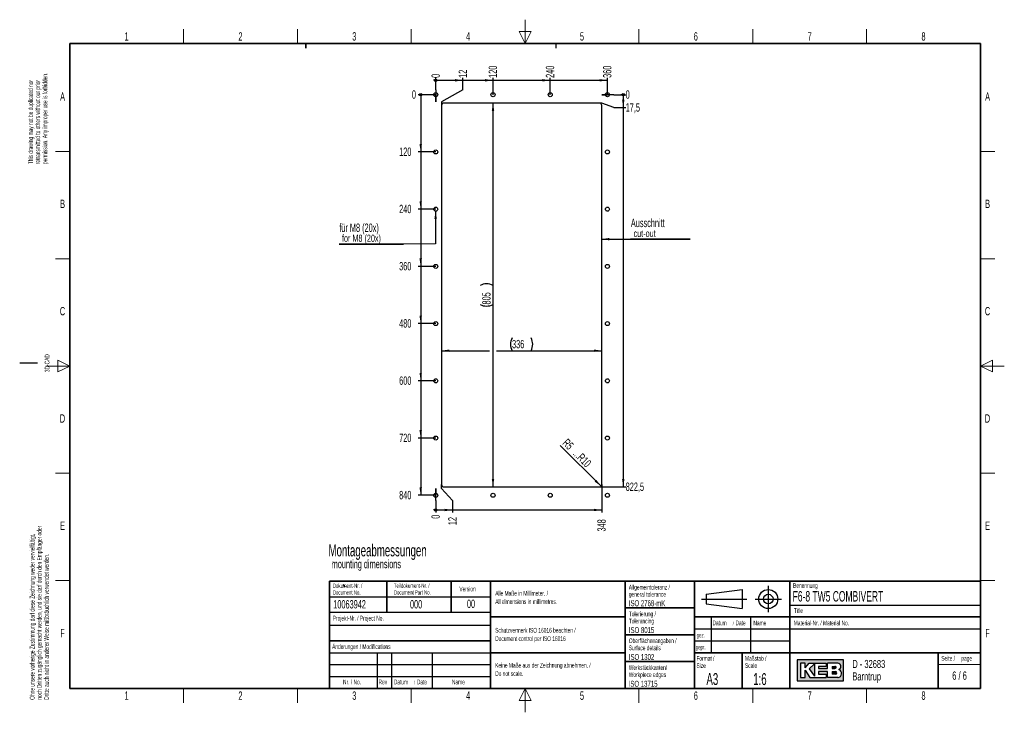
# Paper-space layout 'Blatt6' of a CAD drawing. Header units: millimetres. Extents: x 5 to 418, y 2 to 292.
import ezdxf

# ---------------------------------------------------------------- set-up
doc = ezdxf.new("R2010")
doc.units = ezdxf.units.MM
doc.layers.add('SLD-0', color=7, linetype='Continuous')
doc.styles.add('SLDTEXTSTYLE0', font='TXT', dxfattribs={"width": 0.605})
doc.styles.add('SLDTEXTSTYLE1', font='TXT', dxfattribs={"width": 0.563})
doc.dimstyles.new('SLDDIMSTYLE10', dxfattribs={"dimtxt": 3.5, "dimasz": 3.302, "dimexe": 0, "dimexo": 0.0625, "dimgap": 0.875, "dimtad": 1, "dimlfac": 5, "dimrnd": 1e-09, "dimzin": 12, "dimdsep": 46, "dimtxsty": 'SLDTEXTSTYLE0', "dimsah": 1, "dimcen": 0.09, "dimadec": 0, "dimazin": 3, "dimtfac": 1, "dimtofl": 0, "dimtmove": 0, "dimatfit": 3, "dimfxl": 1, "dimfrac": 2, "dimtolj": 1, "dimtzin": 12, "dimarcsym": 0})
doc.dimstyles.new('SLDDIMSTYLE11', dxfattribs={"dimtxt": 3.5, "dimasz": 3.302, "dimexe": 0, "dimexo": 0.0625, "dimgap": 0.875, "dimtad": 1, "dimlfac": 5, "dimrnd": 1e-09, "dimzin": 12, "dimdsep": 46, "dimtxsty": 'SLDTEXTSTYLE0', "dimsah": 1, "dimcen": 0, "dimadec": 0, "dimazin": 3, "dimtfac": 1, "dimtofl": 0, "dimtmove": 1, "dimatfit": 3, "dimfxl": 1, "dimfrac": 2, "dimtolj": 1, "dimtzin": 12, "dimarcsym": 0})
doc.dimstyles.new('SLDDIMSTYLE8', dxfattribs={"dimtxt": 3.5, "dimasz": 0.3386666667, "dimexe": 0, "dimexo": 0.0625, "dimgap": 0.875, "dimtad": 0, "dimtih": 1, "dimtoh": 1, "dimdec": 0, "dimlfac": 5, "dimrnd": 1e-09, "dimdsep": 46, "dimtxsty": 'SLDTEXTSTYLE0', "dimblk1": 'ORIGIN', "dimblk2": 'ORIGIN', "dimsah": 1, "dimcen": 0.09, "dimadec": 0, "dimazin": 2, "dimtfac": 1, "dimtofl": 0, "dimtmove": 0, "dimatfit": 3, "dimldrblk": 'ORIGIN', "dimfxl": 1, "dimfrac": 2, "dimtolj": 1, "dimtzin": 12, "dimarcsym": 0})
doc.dimstyles.new('SLDDIMSTYLE9', dxfattribs={"dimtxt": 3.5, "dimasz": 3.302, "dimexe": 0, "dimexo": 0.0625, "dimgap": 0.875, "dimtad": 0, "dimtih": 1, "dimtoh": 1, "dimlfac": 5, "dimrnd": 1e-09, "dimzin": 12, "dimdsep": 46, "dimtxsty": 'SLDTEXTSTYLE0', "dimsah": 1, "dimcen": 0.09, "dimadec": 0, "dimazin": 3, "dimtfac": 1, "dimtofl": 0, "dimtmove": 0, "dimatfit": 3, "dimfxl": 1, "dimfrac": 2, "dimtolj": 1, "dimtzin": 12, "dimarcsym": 0})

# ---------------------------------------------------------------- blocks, each defined once
blk = doc.blocks.new('SW_NOTE_0_4')
at = {"layer": 'SLD-0', "color": 0}
for p, q in [((-0.1048800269, -4.1025029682), (26.8723680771, -4.1025029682)), ((26.8723680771, -4.1025029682), (-0.1048800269, -4.1025029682)), ((-0.1048800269, -4.1025029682), (26.8723680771, -4.1025029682)), ((26.8723680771, -4.1025029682), (-0.1048800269, -4.1025029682)), ((-0.1048800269, -4.1025029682), (26.8723680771, -4.1025029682)), ((26.8723680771, -4.1025029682), (-0.1048800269, -4.1025029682))]:
    blk.add_line(p, q, dxfattribs=at)
at = {"layer": 'SLD-0', "color": 0, "attachment_point": 1, "style": 'SLDTEXTSTYLE0'}
for s, insert, char_height in [('für M8 (20x)', (0, 4.5117370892), 3.5), ('for M8 (20x)', (1.125, -0.1448692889), 3)]:
    blk.add_mtext(s, dxfattribs=dict(at, insert=insert, char_height=char_height))
blk = doc.blocks.new('SW_NOTE_0_5')
at = {"layer": 'SLD-0', "color": 0}
for p, q in [((-0.0927833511, -4.0651706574), (24.8259598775, -4.0651706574)), ((24.8259598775, -4.0651706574), (-0.0927833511, -4.0651706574)), ((-0.0927833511, -4.0651706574), (24.8259598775, -4.0651706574)), ((24.8259598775, -4.0651706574), (-0.0927833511, -4.0651706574)), ((-0.0927833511, -4.0651706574), (24.8259598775, -4.0651706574)), ((24.8259598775, -4.0651706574), (-0.0927833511, -4.0651706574))]:
    blk.add_line(p, q, dxfattribs=at)
at = {"layer": 'SLD-0', "color": 0, "attachment_point": 1, "style": 'SLDTEXTSTYLE0'}
for s, insert, char_height in [('Ausschnitt', (0, 4.5117370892), 3.5), ('cut-out', (1.125, -0.1448692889), 3)]:
    blk.add_mtext(s, dxfattribs=dict(at, insert=insert, char_height=char_height))
blk = doc.blocks.new('_Origin')
at = {"color": 0, "linetype": 'ByBlock', "lineweight": -2}
blk.add_line((0, 0), (-1, 0), dxfattribs=at)
blk.add_circle((0, 0), 0.5, dxfattribs=at)
blk = doc.blocks.new('_D_38')
at = {"layer": 'SLD-0'}
for p, q in [((179.5308127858, 263.097687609), (179.5308127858, 268.097687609)), ((179.5308127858, 263.097687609), (179.5308127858, 258.097687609)), ((179.5308127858, 258.097687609), (179.5308127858, 261.0400585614))]:
    blk.add_line(p, q, dxfattribs=at)
at = {"layer": 'SLD-0', "xscale": 1.016, "yscale": 1.016}
blk.add_blockref('_Origin', (179.5308127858, 267.081687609), dxfattribs=at)
at = {"layer": 'SLD-0', "insert": (177.704839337, 268.097687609), "char_height": 3.5, "attachment_point": 1, "rotation": 90, "style": 'SLDTEXTSTYLE0'}
blk.add_mtext('0', dxfattribs=at)
blk = doc.blocks.new('_D_39')
at = {"layer": 'SLD-0'}
for p, q in [((179.5308127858, 267.081687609), (190.9458412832, 267.081687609)), ((190.9458412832, 263.097687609), (190.9458412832, 268.097687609)), ((190.9458412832, 263.097687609), (181.9308127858, 258.097687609)), ((181.9308127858, 258.097687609), (181.9308127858, 256.5400585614))]:
    blk.add_line(p, q, dxfattribs=at)
blk.add_solid([(190.9458412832, 267.081687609), (187.6438412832, 267.589687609), (187.6438412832, 266.573687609)], dxfattribs=at)
at = {"layer": 'SLD-0', "insert": (189.1198678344, 268.097687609), "char_height": 3.5, "attachment_point": 1, "rotation": 90, "style": 'SLDTEXTSTYLE0'}
blk.add_mtext('12', dxfattribs=at)
blk = doc.blocks.new('_D_40')
at = {"layer": 'SLD-0'}
for p, q in [((190.9458412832, 267.081687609), (203.5308127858, 267.081687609)), ((203.5308127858, 261.0400585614), (203.5308127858, 268.097687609))]:
    blk.add_line(p, q, dxfattribs=at)
blk.add_solid([(203.5308127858, 267.081687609), (200.2288127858, 267.589687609), (200.2288127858, 266.573687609)], dxfattribs=at)
at = {"layer": 'SLD-0', "insert": (201.704839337, 268.097687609), "char_height": 3.5, "attachment_point": 1, "rotation": 90, "style": 'SLDTEXTSTYLE0'}
blk.add_mtext('120', dxfattribs=at)
blk = doc.blocks.new('_D_41')
at = {"layer": 'SLD-0'}
for p, q in [((203.5308127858, 267.081687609), (227.5308127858, 267.081687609)), ((227.5308127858, 261.0400585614), (227.5308127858, 268.097687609))]:
    blk.add_line(p, q, dxfattribs=at)
blk.add_solid([(227.5308127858, 267.081687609), (224.2288127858, 267.589687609), (224.2288127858, 266.573687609)], dxfattribs=at)
at = {"layer": 'SLD-0', "insert": (225.704839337, 268.097687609), "char_height": 3.5, "attachment_point": 1, "rotation": 90, "style": 'SLDTEXTSTYLE0'}
blk.add_mtext('240', dxfattribs=at)
blk = doc.blocks.new('_D_42')
at = {"layer": 'SLD-0'}
for p, q in [((227.5308127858, 267.081687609), (251.5308127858, 267.081687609)), ((251.5308127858, 261.0400585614), (251.5308127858, 268.097687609))]:
    blk.add_line(p, q, dxfattribs=at)
blk.add_solid([(251.5308127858, 267.081687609), (248.2288127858, 267.589687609), (248.2288127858, 266.573687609)], dxfattribs=at)
at = {"layer": 'SLD-0', "insert": (249.704839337, 268.097687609), "char_height": 3.5, "attachment_point": 1, "rotation": 90, "style": 'SLDTEXTSTYLE0'}
blk.add_mtext('360', dxfattribs=at)
blk = doc.blocks.new('_D_43')
at = {"layer": 'SLD-0'}
for p, q in [((254.189155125, 261.0400585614), (249.189155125, 261.0400585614)), ((249.189155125, 261.0400585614), (251.5308127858, 261.0400585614)), ((254.189155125, 261.0400585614), (259.189155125, 261.0400585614))]:
    blk.add_line(p, q, dxfattribs=at)
at = {"layer": 'SLD-0', "xscale": 1.016, "yscale": 1.016}
blk.add_blockref('_Origin', (258.173155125, 261.0400585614), dxfattribs=at)
at = {"layer": 'SLD-0', "insert": (259.189155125, 262.8660320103), "char_height": 3.5, "attachment_point": 1, "style": 'SLDTEXTSTYLE0'}
blk.add_mtext('0', dxfattribs=at)
blk = doc.blocks.new('_D_44')
at = {"layer": 'SLD-0'}
for p, q in [((258.173155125, 261.0400585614), (258.173155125, 255.6148155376)), ((249.189155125, 257.5400585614), (248.1308127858, 257.5400585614)), ((254.189155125, 255.6148155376), (249.189155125, 257.5400585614)), ((254.189155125, 255.6148155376), (259.189155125, 255.6148155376))]:
    blk.add_line(p, q, dxfattribs=at)
blk.add_solid([(258.173155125, 255.6148155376), (258.681155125, 258.9168155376), (257.665155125, 258.9168155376)], dxfattribs=at)
at = {"layer": 'SLD-0', "insert": (259.189155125, 257.4407889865), "char_height": 3.5, "attachment_point": 1, "style": 'SLDTEXTSTYLE0'}
blk.add_mtext('17,5', dxfattribs=at)
blk = doc.blocks.new('_D_45')
at = {"layer": 'SLD-0'}
for p, q in [((258.173155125, 255.6148155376), (258.173155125, 96.5400585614)), ((248.1308127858, 96.5400585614), (259.189155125, 96.5400585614))]:
    blk.add_line(p, q, dxfattribs=at)
blk.add_solid([(258.173155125, 96.5400585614), (258.681155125, 99.8420585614), (257.665155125, 99.8420585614)], dxfattribs=at)
at = {"layer": 'SLD-0', "insert": (259.189155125, 98.3660320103), "char_height": 3.5, "attachment_point": 1, "style": 'SLDTEXTSTYLE0'}
blk.add_mtext('822,5', dxfattribs=at)
blk = doc.blocks.new('_D_46')
at = {"layer": 'SLD-0'}
for p, q in [((179.5308127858, 90.8407625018), (179.5308127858, 95.8407625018)), ((179.5308127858, 95.8407625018), (179.5308127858, 93.0400585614)), ((179.5308127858, 90.8407625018), (179.5308127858, 85.8407625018))]:
    blk.add_line(p, q, dxfattribs=at)
at = {"layer": 'SLD-0', "xscale": 1.016, "yscale": 1.016}
blk.add_blockref('_Origin', (179.5308127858, 86.8567625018), dxfattribs=at)
at = {"layer": 'SLD-0', "insert": (177.704839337, 83.1671514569), "char_height": 3.5, "attachment_point": 1, "rotation": 90, "style": 'SLDTEXTSTYLE0'}
blk.add_mtext('0', dxfattribs=at)
blk = doc.blocks.new('_D_47')
at = {"layer": 'SLD-0'}
for p, q in [((181.9308127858, 95.8407625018), (181.9308127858, 97.5400585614)), ((186.5673158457, 90.8407625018), (181.9308127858, 95.8407625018)), ((179.5308127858, 86.8567625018), (186.5673158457, 86.8567625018)), ((186.5673158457, 90.8407625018), (186.5673158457, 85.8407625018))]:
    blk.add_line(p, q, dxfattribs=at)
blk.add_solid([(186.5673158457, 86.8567625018), (183.2653158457, 87.3647625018), (183.2653158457, 86.3487625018)], dxfattribs=at)
at = {"layer": 'SLD-0', "insert": (184.7413423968, 80.4935404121), "char_height": 3.5, "attachment_point": 1, "rotation": 90, "style": 'SLDTEXTSTYLE0'}
blk.add_mtext('12', dxfattribs=at)
blk = doc.blocks.new('_D_48')
at = {"layer": 'SLD-0'}
for p, q in [((249.1308127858, 97.5400585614), (249.1308127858, 85.8407625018)), ((186.5673158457, 86.8567625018), (249.1308127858, 86.8567625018))]:
    blk.add_line(p, q, dxfattribs=at)
blk.add_solid([(249.1308127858, 86.8567625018), (245.8288127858, 87.3647625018), (245.8288127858, 86.3487625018)], dxfattribs=at)
at = {"layer": 'SLD-0', "insert": (247.304839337, 77.8199293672), "char_height": 3.5, "attachment_point": 1, "rotation": 90, "style": 'SLDTEXTSTYLE0'}
blk.add_mtext('348', dxfattribs=at)
blk = doc.blocks.new('_D_49')
at = {"layer": 'SLD-0'}
blk.add_line((179.5308127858, 261.0400585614), (172.1893290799, 261.0400585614), dxfattribs=at)
at = {"layer": 'SLD-0', "xscale": 1.016, "yscale": 1.016}
blk.add_blockref('_Origin', (173.2053290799, 261.0400585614), dxfattribs=at)
at = {"layer": 'SLD-0', "insert": (169.515718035, 262.8660320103), "char_height": 3.5, "attachment_point": 1, "style": 'SLDTEXTSTYLE0'}
blk.add_mtext('0', dxfattribs=at)
blk = doc.blocks.new('_D_50')
at = {"layer": 'SLD-0'}
for p, q in [((173.2053290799, 261.0400585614), (173.2053290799, 237.0400585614)), ((179.5308127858, 237.0400585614), (172.1893290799, 237.0400585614))]:
    blk.add_line(p, q, dxfattribs=at)
blk.add_solid([(173.2053290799, 237.0400585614), (173.7133290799, 240.3420585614), (172.6973290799, 240.3420585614)], dxfattribs=at)
at = {"layer": 'SLD-0', "insert": (164.1684959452, 238.8660320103), "char_height": 3.5, "attachment_point": 1, "style": 'SLDTEXTSTYLE0'}
blk.add_mtext('120', dxfattribs=at)
blk = doc.blocks.new('_D_51')
at = {"layer": 'SLD-0'}
for p, q in [((173.2053290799, 237.0400585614), (173.2053290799, 213.0400585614)), ((179.5308127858, 213.0400585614), (172.1893290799, 213.0400585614))]:
    blk.add_line(p, q, dxfattribs=at)
blk.add_solid([(173.2053290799, 213.0400585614), (173.7133290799, 216.3420585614), (172.6973290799, 216.3420585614)], dxfattribs=at)
at = {"layer": 'SLD-0', "insert": (164.1684959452, 214.8660320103), "char_height": 3.5, "attachment_point": 1, "style": 'SLDTEXTSTYLE0'}
blk.add_mtext('240', dxfattribs=at)
blk = doc.blocks.new('_D_52')
at = {"layer": 'SLD-0'}
for p, q in [((173.2053290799, 213.0400585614), (173.2053290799, 189.0400585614)), ((179.5308127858, 189.0400585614), (172.1893290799, 189.0400585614))]:
    blk.add_line(p, q, dxfattribs=at)
blk.add_solid([(173.2053290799, 189.0400585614), (173.7133290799, 192.3420585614), (172.6973290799, 192.3420585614)], dxfattribs=at)
at = {"layer": 'SLD-0', "insert": (164.1684959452, 190.8660320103), "char_height": 3.5, "attachment_point": 1, "style": 'SLDTEXTSTYLE0'}
blk.add_mtext('360', dxfattribs=at)
blk = doc.blocks.new('_D_53')
at = {"layer": 'SLD-0'}
for p, q in [((173.2053290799, 189.0400585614), (173.2053290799, 165.0400585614)), ((179.5308127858, 165.0400585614), (172.1893290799, 165.0400585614))]:
    blk.add_line(p, q, dxfattribs=at)
blk.add_solid([(173.2053290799, 165.0400585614), (173.7133290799, 168.3420585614), (172.6973290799, 168.3420585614)], dxfattribs=at)
at = {"layer": 'SLD-0', "insert": (164.1684959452, 166.8660320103), "char_height": 3.5, "attachment_point": 1, "style": 'SLDTEXTSTYLE0'}
blk.add_mtext('480', dxfattribs=at)
blk = doc.blocks.new('_D_54')
at = {"layer": 'SLD-0'}
for p, q in [((173.2053290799, 165.0400585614), (173.2053290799, 141.0400585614)), ((179.5308127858, 141.0400585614), (172.1893290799, 141.0400585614))]:
    blk.add_line(p, q, dxfattribs=at)
blk.add_solid([(173.2053290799, 141.0400585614), (173.7133290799, 144.3420585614), (172.6973290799, 144.3420585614)], dxfattribs=at)
at = {"layer": 'SLD-0', "insert": (164.1684959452, 142.8660320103), "char_height": 3.5, "attachment_point": 1, "style": 'SLDTEXTSTYLE0'}
blk.add_mtext('600', dxfattribs=at)
blk = doc.blocks.new('_D_55')
at = {"layer": 'SLD-0'}
for p, q in [((173.2053290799, 141.0400585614), (173.2053290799, 117.0400585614)), ((179.5308127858, 117.0400585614), (172.1893290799, 117.0400585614))]:
    blk.add_line(p, q, dxfattribs=at)
blk.add_solid([(173.2053290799, 117.0400585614), (173.7133290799, 120.3420585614), (172.6973290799, 120.3420585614)], dxfattribs=at)
at = {"layer": 'SLD-0', "insert": (164.1684959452, 118.8660320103), "char_height": 3.5, "attachment_point": 1, "style": 'SLDTEXTSTYLE0'}
blk.add_mtext('720', dxfattribs=at)
blk = doc.blocks.new('_D_56')
at = {"layer": 'SLD-0'}
for p, q in [((173.2053290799, 117.0400585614), (173.2053290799, 93.0400585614)), ((179.5308127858, 93.0400585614), (172.1893290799, 93.0400585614))]:
    blk.add_line(p, q, dxfattribs=at)
blk.add_solid([(173.2053290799, 93.0400585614), (173.7133290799, 96.3420585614), (172.6973290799, 96.3420585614)], dxfattribs=at)
at = {"layer": 'SLD-0', "insert": (164.1684959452, 94.8660320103), "char_height": 3.5, "attachment_point": 1, "style": 'SLDTEXTSTYLE0'}
blk.add_mtext('840', dxfattribs=at)
blk = doc.blocks.new('_D_57')
at = {"layer": 'SLD-0'}
for p, q in [((181.9308127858, 153.6653342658), (202.0308127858, 153.6653342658)), ((205.0308127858, 153.6653342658), (249.1308127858, 153.6653342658))]:
    blk.add_line(p, q, dxfattribs=at)
for centre, radius, start, end in [((216.8919238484, 156.3510981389), 6.00555059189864, 153.4349488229, 206.5650511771), ((214.1697014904, 156.3510981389), 6.005550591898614, 333.4349488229, 26.5650511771)]:
    blk.add_arc(centre, radius, start, end, dxfattribs=at)
for points in [[(181.9308127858, 153.6653342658), (185.2328127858, 153.1573342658), (185.2328127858, 154.1733342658)], [(249.1308127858, 153.6653342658), (245.8288127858, 154.1733342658), (245.8288127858, 153.1573342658)]]:
    blk.add_solid(points, dxfattribs=at)
at = {"layer": 'SLD-0', "insert": (211.5203961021, 158.1770715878), "char_height": 3.5, "attachment_point": 1, "style": 'SLDTEXTSTYLE0'}
blk.add_mtext('336', dxfattribs=at)
blk = doc.blocks.new('_D_58')
at = {"layer": 'SLD-0'}
blk.add_line((203.5308127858, 96.5400585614), (203.5308127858, 257.5400585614), dxfattribs=at)
for centre, start, end in [((200.8450489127, 175.678947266), 63.4349488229, 116.5650511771), ((200.8450489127, 178.401169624), 243.4349488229, 296.5650511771)]:
    blk.add_arc(centre, 6.005550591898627, start, end, dxfattribs=at)
for points in [[(203.5308127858, 257.5400585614), (203.0228127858, 254.2380585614), (204.0388127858, 254.2380585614)], [(203.5308127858, 96.5400585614), (204.0388127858, 99.8420585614), (203.0228127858, 99.8420585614)]]:
    blk.add_solid(points, dxfattribs=at)
at = {"layer": 'SLD-0', "insert": (199.0190754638, 173.0296418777), "char_height": 3.5, "attachment_point": 1, "rotation": 90, "style": 'SLDTEXTSTYLE0'}
blk.add_mtext('805', dxfattribs=at)
blk = doc.blocks.new('_D_59')
at = {"layer": 'SLD-0'}
blk.add_line((248.837919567, 96.8329517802), (231.7088708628, 113.8934171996), dxfattribs=at)
blk.add_solid([(248.837919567, 96.8329517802), (246.8568629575, 99.5230600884), (246.1398850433, 98.803199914)], dxfattribs=at)
at = {"layer": 'SLD-0', "char_height": 3.5, "attachment_point": 1, "rotation": 314.9999999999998, "style": 'SLDTEXTSTYLE0'}
for s, insert in [('R5', (234.8991509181, 117.0836972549)), ('...R10', (239.2439292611, 112.7389189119))]:
    blk.add_mtext(s, dxfattribs=dict(at, insert=insert))

psp = doc.layouts.new('Blatt6')

# ---------------------------------------------------------------- hatches: boundary and pattern name
at = {"linetype": 'Continuous'}
h = psp.add_hatch(color=7, dxfattribs=at)
h.paths.add_polyline_path([(331.1423676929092, 15.18257760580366), (350.5207896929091, 15.18257760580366), (350.5207896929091, 24.04128480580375), (331.1423676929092, 24.04128480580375)], flags=0)
edge = h.paths.add_edge_path(flags=0)
edge.add_arc((347.9991875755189, 18.26988521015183), 1.720915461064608, -81.72003226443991, 70.17096003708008, ccw=False)
edge.add_line((348.2470169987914, 16.56690822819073), (348.2293995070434, 16.56675060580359))
edge.add_line((348.2293995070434, 16.56675060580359), (343.8767592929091, 16.56675060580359))
edge.add_line((343.8767592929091, 16.56675060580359), (343.8767592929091, 19.05826200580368))
edge.add_line((343.8767592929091, 19.05826200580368), (340.0010748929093, 19.05826200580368))
edge.add_line((340.0010748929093, 19.05826200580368), (340.0010748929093, 17.95092360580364))
edge.add_line((340.0010748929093, 17.95092360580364), (343.3230900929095, 17.95092360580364))
edge.add_line((343.3230900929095, 17.95092360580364), (343.3230900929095, 16.56675060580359))
edge.add_line((343.3230900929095, 16.56675060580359), (336.4022250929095, 16.56675060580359))
edge.add_line((336.4022250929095, 16.56675060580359), (334.4643828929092, 19.61193120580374))
edge.add_line((334.4643828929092, 19.61193120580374), (334.4643828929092, 16.56675060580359))
edge.add_line((334.4643828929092, 16.56675060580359), (332.5265406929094, 16.56675060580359))
edge.add_line((332.5265406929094, 16.56675060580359), (332.5265406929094, 22.65711180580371))
edge.add_line((332.5265406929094, 22.65711180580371), (334.4643828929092, 22.65711180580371))
edge.add_line((334.4643828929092, 22.65711180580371), (334.4643828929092, 20.71926960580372))
edge.add_line((334.4643828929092, 20.71926960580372), (336.1253904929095, 22.65711180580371))
edge.add_line((336.1253904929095, 22.65711180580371), (343.3230900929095, 22.65711180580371))
edge.add_line((343.3230900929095, 22.65711180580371), (343.3230900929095, 21.27293880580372))
edge.add_line((343.3230900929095, 21.27293880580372), (340.0010748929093, 21.27293880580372))
edge.add_line((340.0010748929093, 21.27293880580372), (340.0010748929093, 20.44243500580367))
edge.add_line((340.0010748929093, 20.44243500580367), (343.8767592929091, 20.44243500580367))
edge.add_line((343.8767592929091, 20.44243500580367), (343.8767592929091, 22.65711180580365))
edge.add_line((343.8767592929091, 22.65711180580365), (348.1497422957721, 22.65711180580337))
edge.add_line((348.1497422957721, 22.65711180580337), (348.151741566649, 22.65711180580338))
edge.add_line((348.151741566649, 22.65711180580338), (348.1521661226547, 22.65713246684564))
edge.add_arc((347.9523797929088, 21.20834406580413), 1.462498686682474, -64.4589412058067, 82.1484933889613, ccw=False)
psp.add_hatch(color=7, dxfattribs=at).paths.add_polyline_path([(338.3400672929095, 17.12041980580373), (338.3400672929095, 22.38027720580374), (336.1253904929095, 20.16560040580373)], flags=0)
h = psp.add_hatch(color=7, dxfattribs=at)
edge = h.paths.add_edge_path(flags=0)
edge.add_line((345.8146014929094, 20.44243500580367), (346.974194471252, 20.44243500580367))
edge.add_arc((347.0534490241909, 20.85768690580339), 0.4227474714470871, 259.1945394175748, 460.8054605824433)
edge.add_line((346.9741944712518, 21.27293880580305), (345.8146014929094, 21.27293880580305))
edge.add_line((345.8146014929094, 21.27293880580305), (345.8146014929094, 20.44243500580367))
h = psp.add_hatch(color=7, dxfattribs=at)
edge = h.paths.add_edge_path(flags=0)
edge.add_line((345.8146014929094, 17.95092360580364), (347.1991847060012, 17.95092360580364))
edge.add_arc((347.1991847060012, 18.50459280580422), 0.5536692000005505, 270.0000000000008, 450.0000000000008)
edge.add_line((347.1991847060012, 19.05826200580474), (347.1703327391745, 19.05826200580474))
edge.add_line((347.1703327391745, 19.05826200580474), (345.8146014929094, 19.05826200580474))
edge.add_line((345.8146014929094, 19.05826200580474), (345.8146014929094, 17.95092360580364))

# ---------------------------------------------------------------- linework, layer by layer
at = {"color": 7, "linetype": 'Continuous', "lineweight": 25}
for p, q in [((181.9308127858, 256.5400585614), (181.9308127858, 97.5400585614)), ((248.1308127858, 257.5400585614), (182.9308127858, 257.5400585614)), ((249.1308127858, 97.5400585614), (249.1308127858, 256.5400585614)), ((182.9308127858, 96.5400585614), (248.1308127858, 96.5400585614)), ((140.5308127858, 55.5400585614), (141.5308127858, 54.5400585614))]:
    psp.add_line(p, q, dxfattribs=at)
for centre, radius in [((179.5308127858, 261.0400585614), 0.8499999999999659), ((203.5308127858, 261.0400585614), 0.8499999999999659), ((227.5308127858, 261.0400585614), 0.8500000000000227), ((251.5308127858, 261.0400585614), 0.8500000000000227), ((179.5308127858, 237.0400585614), 0.8500000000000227), ((251.5308127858, 237.0400585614), 0.8499999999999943), ((179.5308127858, 213.0400585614), 0.8499999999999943), ((251.5308127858, 213.0400585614), 0.8500000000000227), ((179.5308127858, 189.0400585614), 0.8499999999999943), ((251.5308127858, 189.0400585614), 0.8499999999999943), ((179.5308127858, 165.0400585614), 0.8500000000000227), ((251.5308127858, 165.0400585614), 0.8500000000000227), ((179.5308127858, 141.0400585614), 0.8499999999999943), ((251.5308127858, 141.0400585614), 0.8499999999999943), ((179.5308127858, 117.0400585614), 0.8500000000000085), ((251.5308127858, 117.0400585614), 0.8500000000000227), ((179.5308127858, 93.0400585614), 0.8500000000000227), ((203.5308127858, 93.0400585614), 0.8500000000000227), ((227.5308127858, 93.0400585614), 0.8500000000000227), ((251.5308127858, 93.0400585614), 0.8500000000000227)]:
    psp.add_circle(centre, radius, dxfattribs=at)
for centre, radius, start, end in [((182.9308127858, 256.5400585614), 1, 90, 180), ((248.1308127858, 256.5400585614), 1, 0, 90), ((182.9308127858, 97.5400585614), 1.000000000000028, 180, 270), ((248.1308127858, 97.5400585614), 1.000000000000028, 270, 0)]:
    psp.add_arc(centre, radius, start, end, dxfattribs=at)
at = {"layer": 'SLD-0', "color": 7, "linetype": 'Continuous', "lineweight": 18}
for p, q in [((217, 292.5), (217, 282.5)), ((219.5, 287.5), (214.5, 287.5)), ((214.5, 287.5), (217, 282.5)), ((217, 282.5), (219.5, 287.5)), ((26, 147.25), (21, 149.75)), ((21, 149.75), (21, 144.75)), ((413, 149.75), (408, 147.25)), ((413, 144.75), (413, 149.75)), ((16, 147.25), (26, 147.25)), ((21, 144.75), (26, 147.25)), ((418, 147.25), (408, 147.25)), ((408, 147.25), (413, 144.75)), ((390.2572074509, 22), (408, 22)), ((217, 12), (214.5, 7)), ((217, 2), (217, 12)), ((219.5, 7), (217, 12)), ((214.5, 7), (219.5, 7))]:
    psp.add_line(p, q, dxfattribs=at)
at = {"layer": 'SLD-0', "color": 7, "lineweight": 18}
for p, q in [((73.75, 282.5), (73.75, 288.5)), ((121.5, 282.5), (121.5, 288.5)), ((169.25, 282.5), (169.25, 288.5)), ((264.75, 282.5), (264.75, 288.5)), ((312.5, 282.5), (312.5, 288.5)), ((360.25, 282.5), (360.25, 288.5)), ((20, 237.25), (26, 237.25)), ((408, 237.25), (414, 237.25)), ((20, 192.25), (26, 192.25)), ((408, 192.25), (414, 192.25)), ((20, 102.25), (26, 102.25)), ((408, 102.25), (414, 102.25)), ((20, 57.25), (26, 57.25)), ((408, 57.25), (414, 57.25)), ((73.75, 6), (73.75, 12)), ((121.5, 6), (121.5, 12)), ((169.25, 6), (169.25, 12)), ((264.75, 6), (264.75, 12)), ((312.5, 6), (312.5, 12)), ((360.25, 6), (360.25, 12))]:
    psp.add_line(p, q, dxfattribs=at)
at = {"layer": 'SLD-0', "color": 7, "lineweight": 35}
for p, q in [((408, 282.5), (26, 282.5)), ((26, 282.5), (26, 12)), ((408, 12), (408, 282.5)), ((135, 57), (408, 57)), ((135, 57), (135, 12)), ((159, 57), (159, 44)), ((186, 57), (186, 44)), ((202.5, 57), (202.5, 12)), ((259, 57), (259, 12)), ((288, 57), (288, 12)), ((328, 57.0000000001), (328, 12)), ((408, 57), (408, 12)), ((259, 45.75), (288, 45.75)), ((202.5, 42), (259, 42)), ((408, 42), (288, 42)), ((259, 34.5), (288, 34.5)), ((135, 32), (202.5, 32)), ((202.5, 27), (259, 27)), ((288, 27), (408, 27)), ((308, 27), (308, 12)), ((259, 23.25), (288, 23.25)), ((26, 12), (408, 12)), ((135, 12), (408, 12))]:
    psp.add_line(p, q, dxfattribs=at)
at = {"layer": 'SLD-0', "color": 7}
for p, q in [((125, 280.5), (125, 282.5)), ((125, 282.5), (125, 280.5)), ((230, 280.5), (230, 282.5)), ((230, 280.5), (230, 282.5)), ((179.4576245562, 212.2434134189), (179.4576245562, 198.4719393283)), ((179.4576245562, 198.4719393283), (165.9263271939, 198.374864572)), ((249.0308127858, 200.44842201), (261.2676056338, 200.4333694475)), ((12.5, 148.5), (5, 148.5)), ((319, 55), (319, 44)), ((135, 50.5), (202.5, 50.5)), ((293, 51.5), (308, 53.5)), ((293, 51.5), (293, 47.5)), ((308, 53.5), (308, 45.5)), ((291, 49.5), (310, 49.5)), ((293, 47.5), (308, 45.5)), ((313.5, 49.5), (324.5, 49.5)), ((328, 47.0000000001), (408, 47.0000000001)), ((295, 42), (295, 27)), ((311.5, 42), (311.5, 27)), ((135, 38.5), (202.5, 38.5)), ((288, 37), (408, 37)), ((288, 32), (328, 32)), ((135, 27), (202.5, 27)), ((155, 27), (155, 12)), ((161, 27), (161, 12)), ((178, 27), (178, 12)), ((135, 22), (202.5, 22)), ((348.1497422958, 22.6571118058), (348.1517415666, 22.6571118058)), ((348.1517415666, 22.6571118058), (348.1521661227, 22.6571324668)), ((135, 17), (202.5, 17)), ((348.229399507, 16.5667506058), (348.2470169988, 16.5669082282))]:
    psp.add_line(p, q, dxfattribs=at)
at = {"layer": 'SLD-0', "color": 7, "lineweight": 25}
psp.add_line((135, 44), (202.5, 44), dxfattribs=at)
at = {"layer": 'SLD-0', "color": 7, "linetype": 'Continuous', "lineweight": 35}
psp.add_line((390.2572074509, 27), (390.2572074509, 12), dxfattribs=at)
at = {"layer": 'SLD-0', "color": 7, "linetype": 'Continuous'}
for p, q in [((350.5207896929, 24.0412848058), (331.1423676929, 24.0412848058)), ((331.1423676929, 24.0412848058), (331.1423676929, 15.1825776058)), ((334.4643828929, 22.6571118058), (332.5265406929, 22.6571118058)), ((332.5265406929, 22.6571118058), (332.5265406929, 16.5667506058)), ((334.4643828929, 20.7192696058), (336.1253904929, 22.6571118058)), ((334.4643828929, 20.7192696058), (334.4643828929, 22.6571118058)), ((336.1253904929, 22.6571118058), (343.3230900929, 22.6571118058)), ((338.3400672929, 22.3802772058), (336.1253904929, 20.1656004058)), ((338.3400672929, 22.3802772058), (338.3400672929, 17.1204198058)), ((340.0010748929, 21.2729388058), (340.0010748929, 20.4424350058)), ((343.3230900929, 21.2729388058), (340.0010748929, 21.2729388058)), ((343.3230900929, 22.6571118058), (343.3230900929, 21.2729388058)), ((348.1497422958, 22.6571118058), (343.8767592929, 22.6571118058)), ((343.8767592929, 20.4424350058), (343.8767592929, 22.6571118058)), ((345.8146014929, 21.2729388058), (346.9741944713, 21.2729388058)), ((345.8146014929, 21.2729388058), (345.8146014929, 20.4424350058)), ((348.1497422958, 22.6571118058), (348.1517415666, 22.6571118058)), ((348.1517415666, 22.6571118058), (348.1521661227, 22.6571324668)), ((350.5207896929, 15.1825776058), (350.5207896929, 24.0412848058)), ((332.5265406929, 16.5667506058), (334.4643828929, 16.5667506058)), ((334.4643828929, 16.5667506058), (334.4643828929, 19.6119312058)), ((334.4643828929, 19.6119312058), (336.4022250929, 16.5667506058)), ((336.1253904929, 20.1656004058), (338.3400672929, 17.1204198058)), ((336.4022250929, 16.5667506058), (343.3230900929, 16.5667506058)), ((340.0010748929, 20.4424350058), (343.8767592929, 20.4424350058)), ((340.0010748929, 19.0582620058), (340.0010748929, 17.9509236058)), ((343.8767592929, 19.0582620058), (340.0010748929, 19.0582620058)), ((340.0010748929, 17.9509236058), (343.3230900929, 17.9509236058)), ((343.3230900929, 17.9509236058), (343.3230900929, 16.5667506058)), ((343.8767592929, 16.5667506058), (343.8767592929, 19.0582620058)), ((348.229399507, 16.5667506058), (343.8767592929, 16.5667506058)), ((345.8146014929, 20.4424350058), (346.9741944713, 20.4424350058)), ((345.8146014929, 19.0582620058), (347.199184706, 19.0582620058)), ((345.8146014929, 19.0582620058), (345.8146014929, 17.9509236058)), ((347.199184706, 17.9509236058), (345.8146014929, 17.9509236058)), ((347.1703327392, 19.0582620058), (347.199184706, 19.0582620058)), ((348.229399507, 16.5667506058), (348.2470169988, 16.5669082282)), ((331.1423676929, 15.1825776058), (350.5207896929, 15.1825776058))]:
    psp.add_line(p, q, dxfattribs=at)
at = {"layer": 'SLD-0', "color": 7}
for radius in [3.999999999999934, 1.999999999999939]:
    psp.add_circle((319, 49.5), radius, dxfattribs=at)
at = {"layer": 'SLD-0', "color": 7, "linetype": 'Continuous'}
for centre, radius, start, end in [((347.0534490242, 20.8576869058), 0.4227474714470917, 259.1945394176, 100.8054605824), ((347.9523797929, 21.2083440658), 1.462498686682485, 295.5410587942, 82.1484933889), ((347.199184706, 18.5045928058), 0.5536692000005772, 270, 90), ((347.9991875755, 18.2698852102), 1.720915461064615, 278.2799677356, 70.1709600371)]:
    psp.add_arc(centre, radius, start, end, dxfattribs=at)
at = {"layer": 'SLD-0', "color": 7}
for points in [[(179.4576245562, 212.2434134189), (178.9496245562, 208.9414134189), (179.9656245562, 208.9414134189)], [(249.0308127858, 200.44842201), (252.3321853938, 199.9363605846), (252.3334351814, 200.9523598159)]]:
    psp.add_solid(points, dxfattribs=at)

# ---------------------------------------------------------------- block references
for name, p in [('SW_NOTE_0_4', (139.0539591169, 202.4773675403)), ('SW_NOTE_0_5', (261.3603889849, 204.4985401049))]:
    psp.add_blockref(name, p, dxfattribs=at)

# ---------------------------------------------------------------- texts
at = {"layer": 'SLD-0', "color": 7, "char_height": 2, "attachment_point": 1, "rotation": 90.00000000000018, "style": 'SLDTEXTSTYLE0'}
for s, insert in [('permission. Any improper use is forbidden.', (14.5782794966, 231.9087896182)), ('This drawing may not be duplicated nor', (8.5782794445, 231.9087896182)), ('retransmitted to others without our prior', (11.5782794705, 231.9087896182)), ('3D-CAD', (15.4939271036, 144.6806228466)), ('noch Dritten zugänglich gemacht werden, und sie darf durch den Empfänger oder', (12.2298713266, 7.2381332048)), ('Ohne unsere vorherige Zustimmung darf diese Zeichnung weder vervielfältigt,', (9.2298713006, 7.2381332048)), ('Dritte auch nicht in anderer Weise mißbräuchlich verwendet werden.', (15.2298713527, 7.2381332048))]:
    psp.add_mtext(s, dxfattribs=dict(at, insert=insert))
at = {"layer": 'SLD-0', "color": 7}
for s, insert, char_height, attachment_point, style in [('1', (49.8527123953, 287.2429955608), 3.5, 2, 'SLDTEXTSTYLE0'), ('2', (97.6027123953, 287.2429955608), 3.5, 2, 'SLDTEXTSTYLE0'), ('3', (145.3527123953, 287.2429955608), 3.5, 2, 'SLDTEXTSTYLE0'), ('4', (193.1027123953, 287.2429955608), 3.5, 2, 'SLDTEXTSTYLE0'), ('5', (240.8527123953, 287.2429955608), 3.5, 2, 'SLDTEXTSTYLE0'), ('6', (288.6027123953, 287.2429955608), 3.5, 2, 'SLDTEXTSTYLE0'), ('7', (336.3527123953, 287.2429955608), 3.5, 2, 'SLDTEXTSTYLE0'), ('8', (384.1027123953, 287.2429955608), 3.5, 2, 'SLDTEXTSTYLE0'), ('A', (22.9815679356, 262.0010772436), 3.5, 2, 'SLDTEXTSTYLE0'), ('A', (410.9815679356, 262.0010772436), 3.5, 2, 'SLDTEXTSTYLE0'), ('B', (22.9815679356, 217.0010772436), 3.5, 2, 'SLDTEXTSTYLE0'), ('B', (410.9815679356, 217.0010772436), 3.5, 2, 'SLDTEXTSTYLE0'), ('C', (22.9596929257, 172.0010772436), 3.5, 2, 'SLDTEXTSTYLE0'), ('C', (410.9596929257, 172.0010772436), 3.5, 2, 'SLDTEXTSTYLE0'), ('D', (22.9596929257, 127.0010772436), 3.5, 2, 'SLDTEXTSTYLE0'), ('D', (410.9596929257, 127.0010772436), 3.5, 2, 'SLDTEXTSTYLE0'), ('E', (22.9815679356, 82.0010772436), 3.5, 2, 'SLDTEXTSTYLE0'), ('E', (410.9815679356, 82.0010772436), 3.5, 2, 'SLDTEXTSTYLE0'), ('Dokument-Nr. /', (136.3539637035, 55.9891162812), 1.8, 1, 'SLDTEXTSTYLE0'), ('Teildokument-Nr. /', (161.9553890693, 56.0073193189), 1.8, 1, 'SLDTEXTSTYLE0'), ('Version', (189.4285083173, 54.7601484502), 2, 1, 'SLDTEXTSTYLE0'), ('Allgemeintoleranz /', (260.5043854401, 55.4784419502), 2, 1, 'SLDTEXTSTYLE0'), ('Benennung', (329.4092408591, 56.1865848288), 2, 1, 'SLDTEXTSTYLE0'), ('Document No.', (136.3539637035, 53.189116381), 1.8, 1, 'SLDTEXTSTYLE0'), ('Document Part No.', (161.9553890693, 53.2073194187), 1.8, 1, 'SLDTEXTSTYLE0'), ('Alle Maße in Millimeter. /', (204.4639500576, 52.9388226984), 2, 1, 'SLDTEXTSTYLE0'), ('All dimensions in millimetres.', (204.4639500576, 49.4388225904), 2, 1, 'SLDTEXTSTYLE0'), ('general tolerance', (260.5043854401, 52.4784419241), 2, 1, 'SLDTEXTSTYLE0'), ('F6-8 TW5 COMBIVERT', (329.222041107, 52.8643539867), 4.4, 1, 'SLDTEXTSTYLE0'), ('10063942', (136.5297074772, 49.0580823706), 3.5, 1, 'SLDTEXTSTYLE0'), ('000', (168.7110122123, 49.0580823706), 3.5, 1, 'SLDTEXTSTYLE0'), ('00', (194.3072819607, 49.2527124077), 3.5, 2, 'SLDTEXTSTYLE0'), ('ISO 2768-mK', (260.4940938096, 48.9932287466), 2.5, 1, 'SLDTEXTSTYLE0'), ('Title', (329.7169273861, 45.7051426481), 2, 1, 'SLDTEXTSTYLE0'), ('Projekt-Nr. / Project No.', (136.3453712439, 42.4834466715), 2, 1, 'SLDTEXTSTYLE0'), ('Tolerierung /', (260.5022836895, 44.2785453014), 2, 1, 'SLDTEXTSTYLE0'), ('Tolerancing', (260.5022836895, 41.2785452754), 2, 1, 'SLDTEXTSTYLE0'), ('Schutzvermerk ISO 16016 beachten /', (204.4639500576, 37.4058096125), 2, 1, 'SLDTEXTSTYLE0'), ('ISO 8015', (260.5277662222, 37.732972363), 2.5, 1, 'SLDTEXTSTYLE0'), ('Datum', (295.5861619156, 40.5042457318), 2, 1, 'SLDTEXTSTYLE0'), ('/', (304.0691478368, 40.0041563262), 1.5, 1, 'SLDTEXTSTYLE0'), ('Date', (305.2253980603, 40.5042457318), 2, 1, 'SLDTEXTSTYLE0'), ('Name', (312.770034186, 40.4793879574), 2, 1, 'SLDTEXTSTYLE0'), ('Material-Nr. / Material No.', (329.7169273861, 40.4793879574), 2, 1, 'SLDTEXTSTYLE0'), ('F', (22.9536166, 37.0010772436), 3.5, 2, 'SLDTEXTSTYLE0'), ('Document control per ISO 16016', (204.4639500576, 33.9058095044), 2, 1, 'SLDTEXTSTYLE0'), ('Oberflächenangaben /', (260.5027641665, 33.0232290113), 2, 1, 'SLDTEXTSTYLE0'), ('gez.', (288.9470592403, 35.2328921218), 1.8, 1, 'SLDTEXTSTYLE0'), ('F', (410.9536166, 37.0010772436), 3.5, 2, 'SLDTEXTSTYLE0'), ('Änderungen / Modifications', (136.0531077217, 30.5619096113), 2, 1, 'SLDTEXTSTYLE0'), ('Surface details', (260.5027641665, 30.0232289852), 2, 1, 'SLDTEXTSTYLE0'), ('gepr.', (288.5445949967, 30.2118970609), 1.8, 1, 'SLDTEXTSTYLE0'), ('ISO 1302', (260.5038336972, 26.4529504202), 2.5, 1, 'SLDTEXTSTYLE0'), ('Format /', (288.8790098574, 25.606905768), 2, 1, 'SLDTEXTSTYLE0'), ('Maßstab /', (309.2314641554, 25.6069055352), 2, 1, 'SLDTEXTSTYLE0'), ('Seite /', (391.5827404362, 25.611128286), 2, 1, 'SLDTEXTSTYLE0'), ('page', (399.9962824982, 25.6114133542), 2, 1, 'SLDTEXTSTYLE0'), ('Keine Maße aus der Zeichnung abnehmen. /', (204.4639500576, 22.7290049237), 2, 1, 'SLDTEXTSTYLE0'), ('Werkstückkanten/', (260.5090753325, 21.7906368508), 2, 1, 'SLDTEXTSTYLE0'), ('Size', (288.8790098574, 22.6069057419), 2, 1, 'SLDTEXTSTYLE0'), ('Scale', (309.2314641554, 22.6069055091), 2, 1, 'SLDTEXTSTYLE0'), ('D - 32683', (354.2591907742, 23.9656567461), 3.4, 1, 'SLDTEXTSTYLE0'), ('Do not scale.', (204.4639500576, 19.2290048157), 2, 1, 'SLDTEXTSTYLE0'), ('Workpiece edges', (260.5090753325, 18.7906368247), 2, 1, 'SLDTEXTSTYLE0'), ('A3', (293.0566699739, 18.4626222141), 5, 1, 'SLDTEXTSTYLE0'), ('1:6', (312.6833009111, 18.426931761), 5, 1, 'SLDTEXTSTYLE0'), ('Barntrup', (354.2591907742, 18.765656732), 3.4, 1, 'SLDTEXTSTYLE0'), ('6 / 6', (399.2277006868, 19.1523676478), 3.5, 2, 'SLDTEXTSTYLE1'), ('Nr. / No.', (140.6364547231, 15.7243863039), 2, 1, 'SLDTEXTSTYLE0'), ('Rev', (155.518329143, 15.7243863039), 2, 1, 'SLDTEXTSTYLE0'), ('Datum', (161.9462095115, 15.7243863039), 2, 1, 'SLDTEXTSTYLE0'), ('/', (170.4291954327, 15.2242968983), 1.5, 1, 'SLDTEXTSTYLE0'), ('Date', (171.5854456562, 15.7243863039), 2, 1, 'SLDTEXTSTYLE0'), ('Name', (186.3108180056, 15.7290047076), 2, 1, 'SLDTEXTSTYLE0'), ('ISO 13715', (260.4472726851, 15.2160422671), 2.5, 1, 'SLDTEXTSTYLE0'), ('1', (49.8527123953, 10.7429955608), 3.5, 2, 'SLDTEXTSTYLE0'), ('2', (97.6027123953, 10.7429955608), 3.5, 2, 'SLDTEXTSTYLE0'), ('3', (145.3527123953, 10.7429955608), 3.5, 2, 'SLDTEXTSTYLE0'), ('4', (193.1027123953, 10.7429955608), 3.5, 2, 'SLDTEXTSTYLE0'), ('5', (240.8527123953, 10.7429955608), 3.5, 2, 'SLDTEXTSTYLE0'), ('6', (288.6027123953, 10.7429955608), 3.5, 2, 'SLDTEXTSTYLE0'), ('7', (336.3527123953, 10.7429955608), 3.5, 2, 'SLDTEXTSTYLE0'), ('8', (384.1027123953, 10.7429955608), 3.5, 2, 'SLDTEXTSTYLE0')]:
    psp.add_mtext(s, dxfattribs=dict(at, insert=insert, char_height=char_height, attachment_point=attachment_point, style=style))
at = {"layer": 'SLD-0', "attachment_point": 1, "style": 'SLDTEXTSTYLE0'}
for s, insert, char_height in [('Montageabmessungen', (134.5509201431, 72.4071934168), 5), ('mounting dimensions', (135.8634201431, 65.9386738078), 3.5)]:
    psp.add_mtext(s, dxfattribs=dict(at, insert=insert, char_height=char_height))

# ---------------------------------------------------------------- dimensions: what is measured, and where the dimension line sits
at = {"layer": 'SLD-0'}
for feature_location, offset, dtype, origin, dimstyle, picture, middle in [((203.5308127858, 261.0400585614), (0, 7.057629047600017), 1, (179.5308127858, 261.0400585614), 'SLDDIMSTYLE9', '_D_40', (203.5308127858, 272.1081041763)), ((227.5308127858, 261.0400585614), (0, 7.057629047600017), 1, (179.5308127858, 261.0400585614), 'SLDDIMSTYLE9', '_D_41', (227.5308127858, 272.1081041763)), ((251.5308127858, 261.0400585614), (0, 7.057629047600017), 1, (179.5308127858, 261.0400585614), 'SLDDIMSTYLE9', '_D_42', (251.5308127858, 272.1081041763)), ((181.9308127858, 256.5400585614), (9.01502849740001, 11.557629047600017), 1, (179.5308127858, 261.0400585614), 'SLDDIMSTYLE9', '_D_39', (190.9458412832, 270.7712986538)), ((179.5308127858, 261.0400585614), (0, 7.057629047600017), 1, (179.5308127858, 261.0400585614), 'SLDDIMSTYLE8', '_D_38', (179.5308127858, 269.4344931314)), ((179.5308127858, 237.0400585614), (-7.3414837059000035, 0), 0, (179.5308127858, 261.0400585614), 'SLDDIMSTYLE9', '_D_50', (168.1789125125, 237.0400585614)), ((179.5308127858, 213.0400585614), (-7.3414837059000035, 0), 0, (179.5308127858, 261.0400585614), 'SLDDIMSTYLE9', '_D_51', (168.1789125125, 213.0400585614)), ((179.5308127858, 189.0400585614), (-7.3414837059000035, 0), 0, (179.5308127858, 261.0400585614), 'SLDDIMSTYLE9', '_D_52', (168.1789125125, 189.0400585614)), ((179.5308127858, 165.0400585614), (-7.3414837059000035, 0), 0, (179.5308127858, 261.0400585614), 'SLDDIMSTYLE9', '_D_53', (168.1789125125, 165.0400585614)), ((179.5308127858, 141.0400585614), (-7.3414837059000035, 0), 0, (179.5308127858, 261.0400585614), 'SLDDIMSTYLE9', '_D_54', (168.1789125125, 141.0400585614)), ((179.5308127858, 117.0400585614), (-7.3414837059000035, 0), 0, (179.5308127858, 261.0400585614), 'SLDDIMSTYLE9', '_D_55', (168.1789125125, 117.0400585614)), ((179.5308127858, 93.0400585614), (-7.3414837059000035, 0), 0, (179.5308127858, 261.0400585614), 'SLDDIMSTYLE9', '_D_56', (168.1789125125, 93.0400585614)), ((179.5308127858, 261.0400585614), (-7.3414837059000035, 0), 0, (179.5308127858, 261.0400585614), 'SLDDIMSTYLE8', '_D_49', (170.8525235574, 261.0400585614)), ((248.1308127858, 257.5400585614), (11.05834233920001, -1.9252430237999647), 0, (251.5308127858, 261.0400585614), 'SLDDIMSTYLE9', '_D_44', (263.8679744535, 255.6148155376)), ((248.1308127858, 96.5400585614), (11.05834233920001, 0), 0, (251.5308127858, 261.0400585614), 'SLDDIMSTYLE9', '_D_45', (265.2047799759, 96.5400585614)), ((251.5308127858, 261.0400585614), (7.658342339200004, 0), 0, (251.5308127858, 261.0400585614), 'SLDDIMSTYLE8', '_D_43', (260.5259606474, 261.0400585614)), ((179.5308127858, 93.0400585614), (0, -7.199296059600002), 1, (179.5308127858, 93.0400585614), 'SLDDIMSTYLE8', '_D_46', (179.5308127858, 84.5039569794)), ((181.9308127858, 97.5400585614), (4.636503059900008, -11.699296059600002), 1, (179.5308127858, 93.0400585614), 'SLDDIMSTYLE9', '_D_47', (186.5673158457, 83.1671514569)), ((249.1308127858, 97.5400585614), (0, -11.699296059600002), 1, (179.5308127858, 93.0400585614), 'SLDDIMSTYLE9', '_D_48', (249.1308127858, 81.8303459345))]:
    dim = psp.add_ordinate_dim(feature_location=feature_location, offset=offset, dtype=dtype, origin=origin, dimstyle=dimstyle, dxfattribs=at)
    dim.commit()
    dim.dimension.update_dxf_attribs({"geometry": picture, "text_midpoint": middle})
dim = psp.add_linear_dim(base=(203.5308127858, 257.5400585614), p1=(182.9308127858, 96.5400585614), p2=(182.9308127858, 257.5400585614), angle=90, text='(<>)', dimstyle='SLDDIMSTYLE10', dxfattribs=at)
dim.commit()
dim.dimension.update_dxf_attribs({"geometry": '_D_58', "text_midpoint": (203.5308127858, 177.0400585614), "dimtype": 160})
dim = psp.add_linear_dim(base=(249.1308127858, 153.6653342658), p1=(181.9308127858, 97.5400585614), p2=(249.1308127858, 97.5400585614), text='(<>)', dimstyle='SLDDIMSTYLE10', dxfattribs=at)
dim.commit()
dim.dimension.update_dxf_attribs({"geometry": '_D_57', "text_midpoint": (215.5308127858, 153.6653342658), "dimtype": 160})
dim = psp.add_radius_dim(center=(248.1308127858, 97.5400585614), mpoint=(248.837919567, 96.8329517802), text='<>...R10', dimstyle='SLDDIMSTYLE11', dxfattribs=at)
dim.commit()
dim.dimension.update_dxf_attribs({"geometry": '_D_59', "text_midpoint": (238.2731150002, 107.397776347), "dimtype": 164})

doc.saveas('drawing.dxf')
